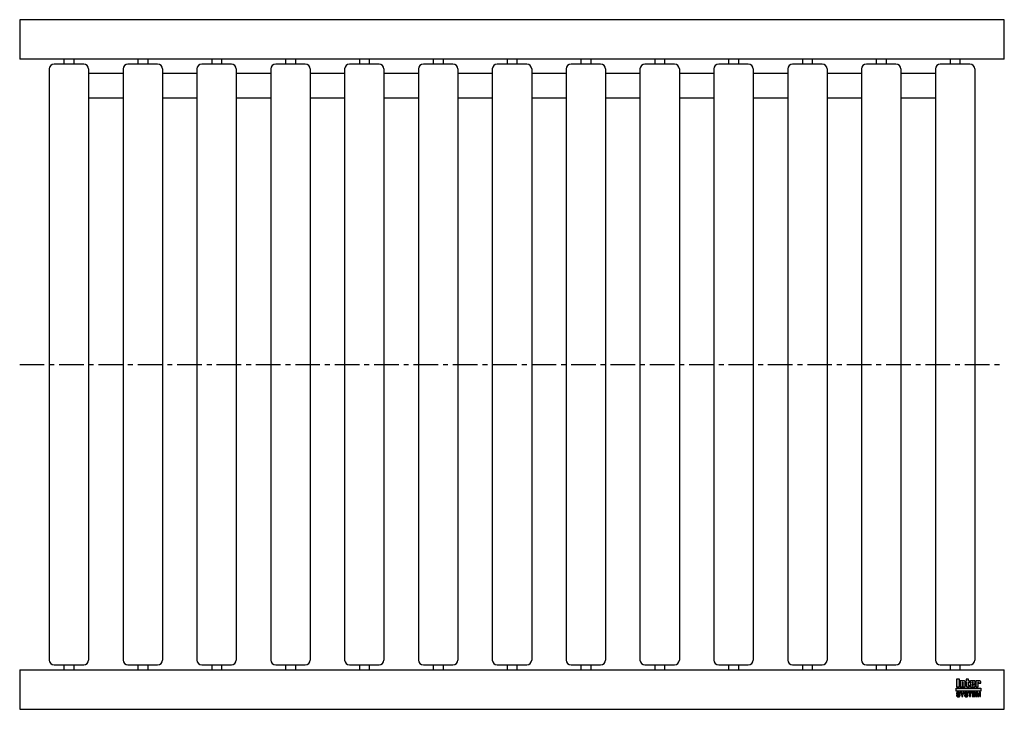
# Model space of a CAD drawing. Header units: millimetres. Extents: x 0 to 1000, y -350 to 350.
import ezdxf

# ---------------------------------------------------------------- set-up
doc = ezdxf.new("R2010")
doc.units = ezdxf.units.MM
doc.header["$LTSCALE"] = 20
doc.linetypes.add('CENTER', pattern=[2, 1.25, -0.25, 0.25, -0.25])
doc.layers.get('0').update_dxf_attribs({"linetype": 'CONTINUOUS', "lineweight": 50})
for name, color, linetype, lineweight in [('Centre Lines', 4, 'CENTER', 25), ('Frame', 1, 'CONTINUOUS', 25), ('Midi', 70, 'CONTINUOUS', 25), ('Rollers', 7, 'CONTINUOUS', 25)]:
    doc.layers.add(name, color=color, linetype=linetype, lineweight=lineweight)

# ---------------------------------------------------------------- blocks, each defined once
blk = doc.blocks.new('A$C156465B1')
at = {"layer": 'Rollers'}
for p, q in [((35, 305), (5, 305)), ((15, 310), (15, 305)), ((25, 310), (25, 305)), ((0, 300), (0, -300)), ((40, 300), (40, -300)), ((5, -305), (35, -305)), ((15, -305), (15, -310)), ((25, -305), (25, -310))]:
    blk.add_line(p, q, dxfattribs=at)
for centre, start, end in [((5, 300), 90, 180), ((35, 300), 0, 90), ((5, -300), 180, 270), ((35, -300), 270, 0)]:
    blk.add_arc(centre, 5, start, end, dxfattribs=at)

msp = doc.modelspace()

# ---------------------------------------------------------------- hatches: boundary and pattern name
at = {"layer": 'Frame'}
h = msp.add_hatch(color=254, dxfattribs=at)
h.paths.add_polyline_path([(973.3, -322.7), (973.3, -322.6), (973.4, -322.6), (973.4, -322.5), (973.4, -322.5), (973.5, -322.5), (973.6, -322.5), (973.7, -322.5), (973.7, -322.5), (973.8, -322.5), (973.8, -322.6), (973.9, -322.6), (973.9, -322.7), (973.9, -322.8), (973.9, -322.9), (973.9, -323.5), (976.1, -323.5), (976.1, -322.8), (976.1, -322.6), (976.1, -322.4), (976.1, -322.2), (976, -322), (975.9, -321.9), (975.9, -321.7), (975.8, -321.6), (975.7, -321.5), (975.6, -321.4), (975.5, -321.3), (975.4, -321.2), (975.2, -321.1), (975.1, -321.1), (974.9, -321), (974.7, -321), (974.6, -321), (974.5, -321), (974.4, -321), (974.3, -321), (974.2, -321), (974.1, -321.1), (974, -321.1), (973.9, -321.1), (973.9, -321.1), (973.8, -321.1), (973.7, -321.2), (973.6, -321.2), (973.5, -321.2), (973.5, -321.3), (973.4, -321.3), (973.3, -321.4), (973.2, -321.4), (973.2, -321), (971, -321), (971, -327.3), (973.3, -327.3), (973.3, -322.9), (973.3, -322.8)])
h.paths.add_polyline_path([(970.4, -322.5), (970.4, -322.3), (970.4, -322.1), (970.4, -321.9), (970.4, -321.8), (970.3, -321.7), (970.3, -321.5), (970.2, -321.4), (970.1, -321.3), (970, -321.3), (969.9, -321.2), (969.8, -321.1), (969.6, -321.1), (969.5, -321.1), (969.3, -321), (969.1, -321), (968.9, -321), (966.7, -321), (966.5, -321), (966.3, -321), (966.1, -321.1), (965.9, -321.1), (965.8, -321.1), (965.7, -321.2), (965.6, -321.3), (965.5, -321.3), (965.4, -321.4), (965.3, -321.5), (965.3, -321.7), (965.2, -321.8), (965.2, -321.9), (965.2, -322.1), (965.2, -322.3), (965.2, -322.5), (965.2, -325.9), (965.2, -326.1), (965.2, -326.3), (965.2, -326.4), (965.2, -326.6), (965.3, -326.7), (965.3, -326.8), (965.4, -326.9), (965.5, -327), (965.6, -327.1), (965.7, -327.1), (965.8, -327.2), (965.9, -327.2), (966.1, -327.3), (966.3, -327.3), (966.5, -327.3), (966.7, -327.3), (968.9, -327.3), (969.1, -327.3), (969.3, -327.3), (969.5, -327.3), (969.6, -327.2), (969.8, -327.2), (969.9, -327.1), (970, -327.1), (970.1, -327), (970.2, -326.9), (970.3, -326.8), (970.3, -326.7), (970.4, -326.6), (970.4, -326.4), (970.4, -326.3), (970.4, -326.1), (970.4, -325.9), (970.4, -324.8), (968.1, -324.8), (968.1, -325.6), (968.1, -325.8), (968.1, -325.8), (968.1, -325.9), (968, -326), (968, -326), (967.9, -326.1), (967.9, -326.1), (967.8, -326.1), (967.7, -326.1), (967.7, -326.1), (967.6, -326), (967.6, -326), (967.5, -325.9), (967.5, -325.8), (967.5, -325.8), (967.5, -325.6), (967.5, -324.3), (970.4, -324.3)])
h.paths.add_polyline_path([(968.1, -323.2), (967.5, -323.2), (967.5, -322.7), (967.5, -322.6), (967.5, -322.5), (967.5, -322.4), (967.5, -322.3), (967.6, -322.3), (967.6, -322.2), (967.7, -322.2), (967.8, -322.2), (967.9, -322.2), (968, -322.2), (968, -322.3), (968.1, -322.3), (968.1, -322.4), (968.1, -322.5), (968.1, -322.6), (968.1, -322.7)], flags=16)
h.paths.add_polyline_path([(963.7, -322.3), (964.6, -322.3), (964.6, -321), (963.7, -321), (963.7, -319.3), (961.4, -319.3), (961.4, -321), (960.8, -321), (960.8, -322.3), (961.4, -322.3), (961.4, -325.9), (961.4, -326.1), (961.4, -326.2), (961.4, -326.4), (961.5, -326.5), (961.5, -326.7), (961.6, -326.8), (961.6, -326.9), (961.7, -327), (961.8, -327), (961.9, -327.1), (962, -327.2), (962.2, -327.2), (962.3, -327.2), (962.5, -327.3), (962.7, -327.3), (962.9, -327.3), (964.6, -327.3), (964.6, -326.1), (964.2, -326.1), (964.1, -326.1), (964, -326.1), (963.9, -326.1), (963.8, -326), (963.8, -326), (963.7, -325.9), (963.7, -325.9), (963.7, -325.8)])
h.paths.add_polyline_path([(960.3, -322.8), (960.3, -322.6), (960.3, -322.4), (960.3, -322.2), (960.2, -322), (960.2, -321.9), (960.1, -321.7), (960, -321.6), (959.9, -321.5), (959.8, -321.4), (959.7, -321.3), (959.5, -321.2), (959.4, -321.1), (959.3, -321.1), (959.1, -321), (958.9, -321), (958.7, -321), (958.6, -321), (958.5, -321), (958.4, -321), (958.3, -321), (958.3, -321.1), (958.2, -321.1), (958.1, -321.1), (958, -321.1), (957.9, -321.1), (957.8, -321.2), (957.7, -321.2), (957.6, -321.2), (957.6, -321.3), (957.5, -321.3), (957.4, -321.4), (957.3, -321.4), (957.3, -321), (955.1, -321), (955.1, -327.3), (957.4, -327.3), (957.4, -322.9), (957.4, -322.8), (957.4, -322.7), (957.4, -322.6), (957.5, -322.6), (957.5, -322.5), (957.5, -322.5), (957.6, -322.5), (957.7, -322.5), (957.8, -322.5), (957.8, -322.5), (957.9, -322.5), (958, -322.6), (958, -322.6), (958, -322.7), (958, -322.8), (958, -322.9), (958, -327.3), (960.3, -327.3)])
h.paths.add_polyline_path([(954.4, -319.3), (951.3, -319.3), (951.3, -327.3), (954.4, -327.3)])
msp.add_hatch(color=1, dxfattribs=at).paths.add_polyline_path([(976.2, -331.6), (976.2, -328.4), (951.2, -328.4), (951.2, -331.6)])
h = msp.add_hatch(color=7, dxfattribs=at)
h.paths.add_polyline_path([(972.8, -332.7), (971.5, -332.7), (971.5, -337.1), (972.3, -337.1), (972.3, -333.4), (972.4, -333.4), (973.2, -337.1), (974.1, -337.1), (974.9, -333.4), (975, -333.4), (975, -337.1), (975.8, -337.1), (975.8, -332.7), (974.5, -332.7), (973.7, -336.2)])
h.paths.add_polyline_path([(970.8, -332.7), (967.5, -332.7), (967.5, -337.1), (970.9, -337.1), (970.9, -336.4), (968.4, -336.4), (968.4, -335.2), (970.6, -335.2), (970.6, -334.4), (968.4, -334.4), (968.4, -333.4), (970.8, -333.4)])
h.paths.add_polyline_path([(967.1, -332.7), (963.4, -332.7), (963.4, -333.4), (964.7, -333.4), (964.7, -337.1), (965.7, -337.1), (965.7, -333.4), (967.1, -333.4)])
h.paths.add_polyline_path([(962.5, -332.9), (962.3, -332.8), (962.2, -332.7), (962, -332.6), (961.8, -332.6), (961.5, -332.6), (961.3, -332.6), (961.1, -332.6), (960.9, -332.6), (960.7, -332.6), (960.6, -332.7), (960.4, -332.7), (960.3, -332.8), (960.2, -332.8), (960, -332.9), (959.9, -333), (959.9, -333.1), (959.8, -333.2), (959.7, -333.3), (959.7, -333.5), (959.6, -333.6), (959.6, -333.8), (959.6, -333.9), (959.6, -334.1), (959.6, -334.2), (959.6, -334.4), (959.7, -334.5), (959.8, -334.6), (959.8, -334.7), (959.9, -334.8), (960, -334.9), (960.1, -335), (960.2, -335), (960.3, -335.1), (960.5, -335.1), (960.6, -335.2), (960.8, -335.2), (960.9, -335.2), (961, -335.3), (961.1, -335.3), (961.2, -335.3), (961.2, -335.3), (961.3, -335.3), (961.3, -335.3), (961.4, -335.3), (961.4, -335.3), (961.5, -335.4), (961.7, -335.4), (961.8, -335.4), (962, -335.5), (962.1, -335.5), (962.2, -335.6), (962.3, -335.7), (962.3, -335.8), (962.3, -335.9), (962.3, -336.1), (962.2, -336.2), (962.1, -336.3), (962, -336.4), (961.8, -336.4), (961.7, -336.5), (961.5, -336.5), (961.3, -336.5), (961.2, -336.5), (961, -336.5), (960.8, -336.4), (960.7, -336.3), (960.6, -336.2), (960.5, -336.1), (960.4, -336), (960.4, -335.8), (959.5, -335.8), (959.5, -336), (959.6, -336.2), (959.6, -336.3), (959.7, -336.5), (959.8, -336.6), (959.9, -336.7), (960, -336.8), (960.1, -336.9), (960.2, -337), (960.4, -337.1), (960.5, -337.1), (960.7, -337.2), (960.9, -337.2), (961.1, -337.3), (961.3, -337.3), (961.5, -337.3), (961.6, -337.3), (961.6, -337.3), (961.8, -337.3), (961.9, -337.2), (962, -337.2), (962.2, -337.2), (962.3, -337.1), (962.5, -337), (962.6, -337), (962.7, -336.9), (962.9, -336.7), (963, -336.6), (963.1, -336.4), (963.1, -336.3), (963.2, -336.1), (963.2, -335.8), (963.2, -335.7), (963.2, -335.5), (963.2, -335.4), (963.1, -335.3), (963.1, -335.2), (963, -335.1), (963, -335.1), (962.9, -335), (962.8, -334.9), (962.7, -334.8), (962.6, -334.8), (962.5, -334.7), (962.4, -334.7), (962.2, -334.7), (962.1, -334.6), (961.9, -334.6), (961.8, -334.6), (961.8, -334.5), (961.7, -334.5), (961.6, -334.5), (961.6, -334.5), (961.5, -334.5), (961.4, -334.4), (961.3, -334.4), (961.3, -334.4), (961.2, -334.4), (961.1, -334.4), (961.1, -334.4), (961, -334.4), (960.9, -334.3), (960.9, -334.3), (960.8, -334.3), (960.7, -334.3), (960.6, -334.2), (960.6, -334.2), (960.5, -334.1), (960.5, -334), (960.5, -334), (960.5, -333.9), (960.4, -333.8), (960.5, -333.7), (960.5, -333.6), (960.6, -333.5), (960.7, -333.4), (960.8, -333.4), (961, -333.4), (961.1, -333.3), (961.2, -333.3), (961.4, -333.3), (961.6, -333.4), (961.7, -333.4), (961.9, -333.5), (962, -333.5), (962.1, -333.7), (962.1, -333.8), (962.2, -334), (963.1, -334), (963.1, -333.9), (963, -333.7), (963, -333.6), (963, -333.5), (962.9, -333.4), (962.9, -333.3), (962.8, -333.2), (962.7, -333), (962.6, -332.9)])
h.paths.add_polyline_path([(959.3, -332.7), (958.3, -332.7), (957.4, -334.6), (956.4, -332.7), (955.3, -332.7), (956.9, -335.5), (956.9, -337.1), (957.8, -337.1), (957.8, -335.5)])
h.paths.add_polyline_path([(954.4, -332.9), (954.2, -332.8), (954.1, -332.7), (953.9, -332.6), (953.7, -332.6), (953.5, -332.6), (953.2, -332.6), (953, -332.6), (952.8, -332.6), (952.7, -332.6), (952.5, -332.7), (952.4, -332.7), (952.2, -332.8), (952.1, -332.8), (952, -332.9), (951.9, -333), (951.8, -333.1), (951.7, -333.2), (951.6, -333.3), (951.6, -333.5), (951.6, -333.6), (951.5, -333.8), (951.5, -333.9), (951.5, -334.1), (951.5, -334.2), (951.6, -334.4), (951.6, -334.5), (951.7, -334.6), (951.7, -334.7), (951.8, -334.8), (951.9, -334.9), (952, -335), (952.2, -335), (952.3, -335.1), (952.4, -335.1), (952.5, -335.2), (952.7, -335.2), (952.8, -335.2), (953, -335.3), (953, -335.3), (953.1, -335.3), (953.1, -335.3), (953.2, -335.3), (953.3, -335.3), (953.3, -335.3), (953.4, -335.3), (953.4, -335.4), (953.6, -335.4), (953.7, -335.4), (953.9, -335.5), (954, -335.5), (954.1, -335.6), (954.2, -335.7), (954.2, -335.8), (954.2, -335.9), (954.2, -336.1), (954.1, -336.2), (954, -336.3), (953.9, -336.4), (953.8, -336.4), (953.6, -336.5), (953.4, -336.5), (953.2, -336.5), (953.1, -336.5), (952.9, -336.5), (952.8, -336.4), (952.6, -336.3), (952.5, -336.2), (952.4, -336.1), (952.4, -336), (952.4, -335.8), (951.5, -335.8), (951.5, -336), (951.5, -336.2), (951.5, -336.3), (951.6, -336.5), (951.7, -336.6), (951.8, -336.7), (951.9, -336.8), (952, -336.9), (952.1, -337), (952.3, -337.1), (952.5, -337.1), (952.6, -337.2), (952.8, -337.2), (953, -337.3), (953.2, -337.3), (953.4, -337.3), (953.5, -337.3), (953.6, -337.3), (953.7, -337.3), (953.8, -337.2), (954, -337.2), (954.1, -337.2), (954.3, -337.1), (954.4, -337), (954.5, -337), (954.7, -336.9), (954.8, -336.7), (954.9, -336.6), (955, -336.4), (955.1, -336.3), (955.1, -336.1), (955.1, -335.8), (955.1, -335.7), (955.1, -335.5), (955.1, -335.4), (955.1, -335.3), (955, -335.2), (955, -335.1), (954.9, -335.1), (954.8, -335), (954.7, -334.9), (954.6, -334.8), (954.5, -334.8), (954.4, -334.7), (954.3, -334.7), (954.1, -334.7), (954, -334.6), (953.8, -334.6), (953.8, -334.6), (953.7, -334.5), (953.6, -334.5), (953.6, -334.5), (953.5, -334.5), (953.4, -334.5), (953.3, -334.4), (953.3, -334.4), (953.2, -334.4), (953.1, -334.4), (953.1, -334.4), (953, -334.4), (952.9, -334.4), (952.9, -334.3), (952.8, -334.3), (952.7, -334.3), (952.6, -334.3), (952.6, -334.2), (952.5, -334.2), (952.5, -334.1), (952.4, -334), (952.4, -334), (952.4, -333.9), (952.4, -333.8), (952.4, -333.7), (952.5, -333.6), (952.6, -333.5), (952.7, -333.4), (952.8, -333.4), (952.9, -333.4), (953, -333.3), (953.2, -333.3), (953.3, -333.3), (953.5, -333.4), (953.7, -333.4), (953.8, -333.5), (953.9, -333.5), (954, -333.7), (954.1, -333.8), (954.1, -334), (955, -334), (955, -333.9), (955, -333.7), (955, -333.6), (954.9, -333.5), (954.9, -333.4), (954.8, -333.3), (954.7, -333.2), (954.6, -333), (954.5, -332.9)])

# ---------------------------------------------------------------- linework, layer by layer
at = {"layer": 'Centre Lines'}
msp.add_line((0, 0), (1000, 0), dxfattribs=at)
at = {"layer": 'Frame', "color": 7, "linetype": 'Continuous'}
for p, q in [((951.3, -319.3), (951.3, -327.3)), ((954.4, -319.3), (951.3, -319.3)), ((954.4, -327.3), (954.4, -319.3)), ((963.7, -319.3), (961.4, -319.3)), ((961.4, -319.3), (961.4, -321)), ((963.7, -321), (963.7, -319.3)), ((951.3, -327.3), (954.4, -327.3)), ((955.1, -321), (955.1, -327.3)), ((957.3, -321), (955.1, -321)), ((955.1, -327.3), (957.4, -327.3)), ((957.3, -321.4), (957.3, -321)), ((957.4, -321.4), (957.3, -321.4)), ((957.5, -321.3), (957.4, -321.4)), ((957.4, -322.7), (957.4, -322.6)), ((957.4, -322.6), (957.5, -322.6)), ((957.4, -322.8), (957.4, -322.7)), ((957.4, -322.9), (957.4, -322.8)), ((957.4, -327.3), (957.4, -322.9)), ((957.6, -321.3), (957.5, -321.3)), ((957.5, -322.6), (957.5, -322.5)), ((957.5, -322.5), (957.5, -322.5)), ((957.5, -322.5), (957.6, -322.5)), ((957.7, -321.2), (957.6, -321.2)), ((957.6, -321.2), (957.6, -321.3)), ((957.6, -322.5), (957.7, -322.5)), ((957.8, -321.2), (957.7, -321.2)), ((957.7, -322.5), (957.8, -322.5)), ((957.9, -321.1), (957.8, -321.2)), ((957.8, -322.5), (957.8, -322.5)), ((957.8, -322.5), (957.9, -322.5)), ((958, -321.1), (957.9, -321.1)), ((957.9, -322.5), (958, -322.6)), ((958.1, -321.1), (958, -321.1)), ((958, -322.6), (958, -322.7)), ((958, -322.6), (958, -322.6)), ((958, -322.7), (958, -322.8)), ((958, -322.8), (958, -322.9)), ((958, -322.9), (958, -327.3)), ((958, -327.3), (960.3, -327.3)), ((958.2, -321.1), (958.1, -321.1)), ((958.3, -321.1), (958.2, -321.1)), ((958.4, -321), (958.3, -321)), ((958.3, -321), (958.3, -321.1)), ((958.5, -321), (958.4, -321)), ((958.6, -321), (958.5, -321)), ((958.7, -321), (958.6, -321)), ((958.9, -321), (958.7, -321)), ((959.1, -321), (958.9, -321)), ((959.3, -321.1), (959.1, -321)), ((959.4, -321.1), (959.3, -321.1)), ((959.5, -321.2), (959.4, -321.1)), ((959.7, -321.3), (959.5, -321.2)), ((959.8, -321.4), (959.7, -321.3)), ((959.9, -321.5), (959.8, -321.4)), ((960, -321.6), (959.9, -321.5)), ((960.1, -321.7), (960, -321.6)), ((960.2, -321.9), (960.1, -321.7)), ((960.2, -322), (960.2, -321.9)), ((960.3, -322.2), (960.2, -322)), ((960.3, -322.4), (960.3, -322.2)), ((960.3, -322.6), (960.3, -322.4)), ((960.3, -322.8), (960.3, -322.6)), ((960.3, -327.3), (960.3, -322.8)), ((961.4, -321), (960.8, -321)), ((960.8, -321), (960.8, -322.3)), ((960.8, -322.3), (961.4, -322.3)), ((961.4, -322.3), (961.4, -325.9)), ((961.4, -325.9), (961.4, -326.1)), ((961.4, -326.1), (961.4, -326.2)), ((961.4, -326.2), (961.4, -326.4)), ((961.4, -326.4), (961.5, -326.5)), ((961.5, -326.5), (961.5, -326.7)), ((961.5, -326.7), (961.6, -326.8)), ((961.6, -326.8), (961.6, -326.9)), ((961.6, -326.9), (961.7, -327)), ((961.7, -327), (961.8, -327)), ((961.8, -327), (961.9, -327.1)), ((961.9, -327.1), (962, -327.2)), ((962, -327.2), (962.2, -327.2)), ((962.2, -327.2), (962.3, -327.2)), ((962.3, -327.2), (962.5, -327.3)), ((962.5, -327.3), (962.7, -327.3)), ((962.7, -327.3), (962.9, -327.3)), ((962.9, -327.3), (964.6, -327.3)), ((964.6, -321), (963.7, -321)), ((963.7, -325.8), (963.7, -322.3)), ((963.7, -322.3), (964.6, -322.3)), ((963.7, -325.9), (963.7, -325.8)), ((963.8, -326), (963.7, -325.9)), ((963.7, -325.9), (963.7, -325.9)), ((963.9, -326.1), (963.8, -326)), ((963.8, -326), (963.8, -326)), ((964, -326.1), (963.9, -326.1)), ((964.1, -326.1), (964, -326.1)), ((964.2, -326.1), (964.1, -326.1)), ((964.6, -326.1), (964.2, -326.1)), ((964.6, -322.3), (964.6, -321)), ((964.6, -327.3), (964.6, -326.1)), ((965.3, -321.7), (965.2, -321.8)), ((965.2, -321.8), (965.2, -321.9)), ((965.2, -321.9), (965.2, -322.1)), ((965.2, -322.1), (965.2, -322.3)), ((965.2, -322.3), (965.2, -322.5)), ((965.2, -322.5), (965.2, -325.9)), ((965.2, -325.9), (965.2, -326.1)), ((965.2, -326.1), (965.2, -326.3)), ((965.2, -326.3), (965.2, -326.4)), ((965.2, -326.4), (965.2, -326.6)), ((965.2, -326.6), (965.3, -326.7)), ((965.4, -321.4), (965.3, -321.5)), ((965.3, -321.5), (965.3, -321.7)), ((965.3, -326.7), (965.3, -326.8)), ((965.3, -326.8), (965.4, -326.9)), ((965.5, -321.3), (965.4, -321.4)), ((965.4, -326.9), (965.5, -327)), ((965.6, -321.3), (965.5, -321.3)), ((965.5, -327), (965.6, -327.1)), ((965.7, -321.2), (965.6, -321.3)), ((965.6, -327.1), (965.7, -327.1)), ((965.8, -321.1), (965.7, -321.2)), ((965.7, -327.1), (965.8, -327.2)), ((965.9, -321.1), (965.8, -321.1)), ((965.8, -327.2), (965.9, -327.2)), ((966.1, -321.1), (965.9, -321.1)), ((965.9, -327.2), (966.1, -327.3)), ((966.3, -321), (966.1, -321.1)), ((966.1, -327.3), (966.3, -327.3)), ((966.5, -321), (966.3, -321)), ((966.3, -327.3), (966.5, -327.3)), ((966.7, -321), (966.5, -321)), ((966.5, -327.3), (966.7, -327.3)), ((968.9, -321), (966.7, -321)), ((966.7, -327.3), (968.9, -327.3)), ((967.5, -322.4), (967.5, -322.3)), ((967.5, -322.3), (967.6, -322.3)), ((967.5, -322.5), (967.5, -322.4)), ((967.5, -322.6), (967.5, -322.5)), ((967.5, -322.7), (967.5, -322.6)), ((967.5, -323.2), (967.5, -322.7)), ((968.1, -323.2), (967.5, -323.2)), ((967.5, -325.6), (967.5, -324.3)), ((967.5, -324.3), (970.4, -324.3)), ((967.5, -325.8), (967.5, -325.6)), ((967.5, -325.9), (967.5, -325.8)), ((967.5, -325.8), (967.5, -325.8)), ((967.6, -326), (967.5, -325.9)), ((967.6, -322.3), (967.6, -322.2)), ((967.6, -322.2), (967.7, -322.2)), ((967.7, -326.1), (967.6, -326)), ((967.6, -326), (967.6, -326)), ((967.7, -322.2), (967.8, -322.2)), ((967.8, -326.1), (967.7, -326.1)), ((967.7, -326.1), (967.7, -326.1)), ((967.8, -322.2), (967.9, -322.2)), ((967.9, -326.1), (967.8, -326.1)), ((967.9, -322.2), (968, -322.2)), ((968, -326), (967.9, -326.1)), ((967.9, -326.1), (967.9, -326.1)), ((968, -322.2), (968, -322.3)), ((968, -322.3), (968.1, -322.3)), ((968.1, -325.9), (968, -326)), ((968, -326), (968, -326)), ((968.1, -322.3), (968.1, -322.4)), ((968.1, -322.4), (968.1, -322.5)), ((968.1, -322.5), (968.1, -322.6)), ((968.1, -322.6), (968.1, -322.7)), ((968.1, -322.7), (968.1, -323.2)), ((968.1, -324.8), (968.1, -325.6)), ((970.4, -324.8), (968.1, -324.8)), ((968.1, -325.6), (968.1, -325.8)), ((968.1, -325.8), (968.1, -325.8)), ((968.1, -325.8), (968.1, -325.9)), ((969.1, -321), (968.9, -321)), ((968.9, -327.3), (969.1, -327.3)), ((969.3, -321), (969.1, -321)), ((969.1, -327.3), (969.3, -327.3)), ((969.5, -321.1), (969.3, -321)), ((969.3, -327.3), (969.5, -327.3)), ((969.6, -321.1), (969.5, -321.1)), ((969.5, -327.3), (969.6, -327.2)), ((969.8, -321.1), (969.6, -321.1)), ((969.6, -327.2), (969.8, -327.2)), ((969.9, -321.2), (969.8, -321.1)), ((969.8, -327.2), (969.9, -327.1)), ((970, -321.3), (969.9, -321.2)), ((969.9, -327.1), (970, -327.1)), ((970.1, -321.3), (970, -321.3)), ((970, -327.1), (970.1, -327)), ((970.2, -321.4), (970.1, -321.3)), ((970.1, -327), (970.2, -326.9)), ((970.3, -321.5), (970.2, -321.4)), ((970.2, -326.9), (970.3, -326.8)), ((970.3, -321.7), (970.3, -321.5)), ((970.4, -321.8), (970.3, -321.7)), ((970.3, -326.7), (970.4, -326.6)), ((970.3, -326.8), (970.3, -326.7)), ((970.4, -321.9), (970.4, -321.8)), ((970.4, -322.1), (970.4, -321.9)), ((970.4, -322.3), (970.4, -322.1)), ((970.4, -322.5), (970.4, -322.3)), ((970.4, -324.3), (970.4, -322.5)), ((970.4, -325.9), (970.4, -324.8)), ((970.4, -326.1), (970.4, -325.9)), ((970.4, -326.3), (970.4, -326.1)), ((970.4, -326.4), (970.4, -326.3)), ((970.4, -326.6), (970.4, -326.4)), ((971, -321), (971, -327.3)), ((973.2, -321), (971, -321)), ((971, -327.3), (973.3, -327.3)), ((973.2, -321.4), (973.2, -321)), ((973.3, -321.4), (973.2, -321.4)), ((973.4, -321.3), (973.3, -321.4)), ((973.3, -322.7), (973.3, -322.6)), ((973.3, -322.6), (973.4, -322.6)), ((973.3, -322.8), (973.3, -322.7)), ((973.3, -322.9), (973.3, -322.8)), ((973.3, -327.3), (973.3, -322.9)), ((973.5, -321.3), (973.4, -321.3)), ((973.4, -322.6), (973.4, -322.5)), ((973.4, -322.5), (973.4, -322.5)), ((973.4, -322.5), (973.5, -322.5)), ((973.6, -321.2), (973.5, -321.2)), ((973.5, -321.2), (973.5, -321.3)), ((973.5, -322.5), (973.6, -322.5)), ((973.7, -321.2), (973.6, -321.2)), ((973.6, -322.5), (973.7, -322.5)), ((973.8, -321.1), (973.7, -321.2)), ((973.7, -322.5), (973.7, -322.5)), ((973.7, -322.5), (973.8, -322.5)), ((973.9, -321.1), (973.8, -321.1)), ((973.8, -322.5), (973.8, -322.6)), ((973.8, -322.6), (973.9, -322.6)), ((974, -321.1), (973.9, -321.1)), ((973.9, -321.1), (973.9, -321.1)), ((973.9, -322.6), (973.9, -322.7)), ((973.9, -322.7), (973.9, -322.8)), ((973.9, -322.8), (973.9, -322.9)), ((973.9, -322.9), (973.9, -323.5)), ((973.9, -323.5), (976.1, -323.5)), ((974.1, -321.1), (974, -321.1)), ((974.2, -321), (974.1, -321.1)), ((974.3, -321), (974.2, -321)), ((974.4, -321), (974.3, -321)), ((974.5, -321), (974.4, -321)), ((974.6, -321), (974.5, -321)), ((974.7, -321), (974.6, -321)), ((974.9, -321), (974.7, -321)), ((975.1, -321.1), (974.9, -321)), ((975.2, -321.1), (975.1, -321.1)), ((975.4, -321.2), (975.2, -321.1)), ((975.5, -321.3), (975.4, -321.2)), ((975.6, -321.4), (975.5, -321.3)), ((975.7, -321.5), (975.6, -321.4)), ((975.8, -321.6), (975.7, -321.5)), ((975.9, -321.7), (975.8, -321.6)), ((975.9, -321.9), (975.9, -321.7)), ((976, -322), (975.9, -321.9)), ((976.1, -322.2), (976, -322)), ((976.1, -322.4), (976.1, -322.2)), ((976.1, -322.6), (976.1, -322.4)), ((976.1, -322.8), (976.1, -322.6)), ((976.1, -323.5), (976.1, -322.8)), ((951.6, -333.6), (951.5, -333.8)), ((951.5, -333.8), (951.5, -333.9)), ((951.5, -333.9), (951.5, -334.1)), ((951.5, -334.1), (951.5, -334.2)), ((951.5, -334.2), (951.6, -334.4)), ((951.5, -335.8), (951.5, -336)), ((952.4, -335.8), (951.5, -335.8)), ((951.5, -336), (951.5, -336.2)), ((951.5, -336.2), (951.5, -336.3)), ((951.5, -336.3), (951.6, -336.5)), ((951.7, -333.2), (951.6, -333.3)), ((951.6, -333.3), (951.6, -333.5)), ((951.6, -333.5), (951.6, -333.6)), ((951.6, -334.4), (951.6, -334.5)), ((951.6, -334.5), (951.7, -334.6)), ((951.6, -336.5), (951.7, -336.6)), ((951.8, -333.1), (951.7, -333.2)), ((951.7, -334.6), (951.7, -334.7)), ((951.7, -334.7), (951.8, -334.8)), ((951.7, -336.6), (951.8, -336.7)), ((951.9, -333), (951.8, -333.1)), ((951.8, -334.8), (951.9, -334.9)), ((951.8, -336.7), (951.9, -336.8)), ((952, -332.9), (951.9, -333)), ((951.9, -334.9), (952, -335)), ((951.9, -336.8), (952, -336.9)), ((952.1, -332.8), (952, -332.9)), ((952, -335), (952.2, -335)), ((952, -336.9), (952.1, -337)), ((952.2, -332.8), (952.1, -332.8)), ((952.1, -337), (952.3, -337.1)), ((952.4, -332.7), (952.2, -332.8)), ((952.2, -335), (952.3, -335.1)), ((952.3, -335.1), (952.4, -335.1)), ((952.3, -337.1), (952.5, -337.1)), ((952.5, -332.7), (952.4, -332.7)), ((952.4, -333.7), (952.5, -333.6)), ((952.4, -333.8), (952.4, -333.7)), ((952.4, -333.9), (952.4, -333.8)), ((952.4, -334), (952.4, -333.9)), ((952.5, -334.1), (952.4, -334)), ((952.4, -334), (952.4, -334)), ((952.4, -335.1), (952.5, -335.2)), ((952.4, -336), (952.4, -335.8)), ((952.4, -336.1), (952.4, -336)), ((952.5, -336.2), (952.4, -336.1)), ((952.7, -332.6), (952.5, -332.7)), ((952.5, -333.6), (952.6, -333.5)), ((952.5, -334.2), (952.5, -334.1)), ((952.6, -334.2), (952.5, -334.2)), ((952.5, -335.2), (952.7, -335.2)), ((952.6, -336.3), (952.5, -336.2)), ((952.5, -337.1), (952.6, -337.2)), ((952.6, -333.5), (952.7, -333.4)), ((952.6, -334.3), (952.6, -334.2)), ((952.7, -334.3), (952.6, -334.3)), ((952.8, -336.4), (952.6, -336.3)), ((952.6, -337.2), (952.8, -337.2)), ((952.8, -332.6), (952.7, -332.6)), ((952.7, -333.4), (952.8, -333.4)), ((952.8, -334.3), (952.7, -334.3)), ((952.7, -335.2), (952.8, -335.2)), ((953, -332.6), (952.8, -332.6)), ((952.8, -333.4), (952.9, -333.4)), ((952.9, -334.3), (952.8, -334.3)), ((952.8, -335.2), (953, -335.3)), ((952.9, -336.5), (952.8, -336.4)), ((952.8, -337.2), (953, -337.3)), ((952.9, -333.4), (953, -333.3)), ((952.9, -334.4), (952.9, -334.3)), ((953, -334.4), (952.9, -334.4)), ((953.1, -336.5), (952.9, -336.5)), ((953.2, -332.6), (953, -332.6)), ((953, -333.3), (953.2, -333.3)), ((953.1, -334.4), (953, -334.4)), ((953, -335.3), (953, -335.3)), ((953, -335.3), (953.1, -335.3)), ((953, -337.3), (953.2, -337.3)), ((953.2, -334.4), (953.1, -334.4)), ((953.1, -334.4), (953.1, -334.4)), ((953.1, -335.3), (953.1, -335.3)), ((953.1, -335.3), (953.2, -335.3)), ((953.2, -336.5), (953.1, -336.5)), ((953.5, -332.6), (953.2, -332.6)), ((953.2, -333.3), (953.3, -333.3)), ((953.3, -334.4), (953.2, -334.4)), ((953.2, -335.3), (953.3, -335.3)), ((953.4, -336.5), (953.2, -336.5)), ((953.2, -337.3), (953.4, -337.3)), ((953.3, -333.3), (953.5, -333.4)), ((953.4, -334.5), (953.3, -334.4)), ((953.3, -334.4), (953.3, -334.4)), ((953.3, -335.3), (953.3, -335.3)), ((953.3, -335.3), (953.4, -335.3)), ((953.5, -334.5), (953.4, -334.5)), ((953.4, -335.3), (953.4, -335.4)), ((953.4, -335.4), (953.6, -335.4)), ((953.6, -336.5), (953.4, -336.5)), ((953.4, -337.3), (953.5, -337.3)), ((953.7, -332.6), (953.5, -332.6)), ((953.5, -333.4), (953.7, -333.4)), ((953.6, -334.5), (953.5, -334.5)), ((953.5, -337.3), (953.6, -337.3)), ((953.7, -334.5), (953.6, -334.5)), ((953.6, -334.5), (953.6, -334.5)), ((953.6, -335.4), (953.7, -335.4)), ((953.8, -336.4), (953.6, -336.5)), ((953.6, -337.3), (953.7, -337.3)), ((953.9, -332.6), (953.7, -332.6)), ((953.7, -333.4), (953.8, -333.5)), ((953.8, -334.6), (953.7, -334.5)), ((953.7, -335.4), (953.9, -335.5)), ((953.7, -337.3), (953.8, -337.2)), ((953.8, -333.5), (953.9, -333.5)), ((954, -334.6), (953.8, -334.6)), ((953.8, -334.6), (953.8, -334.6)), ((953.9, -336.4), (953.8, -336.4)), ((953.8, -337.2), (954, -337.2)), ((954.1, -332.7), (953.9, -332.6)), ((953.9, -333.5), (954, -333.7)), ((953.9, -335.5), (954, -335.5)), ((954, -336.3), (953.9, -336.4)), ((954, -333.7), (954.1, -333.8)), ((954.1, -334.7), (954, -334.6)), ((954, -335.5), (954.1, -335.6)), ((954.1, -336.2), (954, -336.3)), ((954, -337.2), (954.1, -337.2)), ((954.2, -332.8), (954.1, -332.7)), ((954.1, -333.8), (954.1, -334)), ((954.1, -334), (955, -334)), ((954.3, -334.7), (954.1, -334.7)), ((954.1, -335.6), (954.2, -335.7)), ((954.2, -336.1), (954.1, -336.2)), ((954.1, -337.2), (954.3, -337.1)), ((954.4, -332.9), (954.2, -332.8)), ((954.2, -335.7), (954.2, -335.8)), ((954.2, -335.8), (954.2, -335.9)), ((954.2, -335.9), (954.2, -336.1)), ((954.4, -334.7), (954.3, -334.7)), ((954.3, -337.1), (954.4, -337)), ((954.5, -332.9), (954.4, -332.9)), ((954.5, -334.8), (954.4, -334.7)), ((954.4, -337), (954.5, -337)), ((954.6, -333), (954.5, -332.9)), ((954.6, -334.8), (954.5, -334.8)), ((954.5, -337), (954.7, -336.9)), ((954.7, -333.2), (954.6, -333)), ((954.7, -334.9), (954.6, -334.8)), ((954.8, -333.3), (954.7, -333.2)), ((954.8, -335), (954.7, -334.9)), ((954.7, -336.9), (954.8, -336.7)), ((954.9, -333.4), (954.8, -333.3)), ((954.9, -335.1), (954.8, -335)), ((954.8, -336.7), (954.9, -336.6)), ((954.9, -333.5), (954.9, -333.4)), ((955, -333.6), (954.9, -333.5)), ((955, -335.1), (954.9, -335.1)), ((954.9, -336.6), (955, -336.4)), ((955, -333.7), (955, -333.6)), ((955, -333.9), (955, -333.7)), ((955, -334), (955, -333.9)), ((955, -335.2), (955, -335.1)), ((955.1, -335.3), (955, -335.2)), ((955, -336.4), (955.1, -336.3)), ((955.1, -335.4), (955.1, -335.3)), ((955.1, -335.5), (955.1, -335.4)), ((955.1, -335.7), (955.1, -335.5)), ((955.1, -335.8), (955.1, -335.7)), ((955.1, -336.1), (955.1, -335.8)), ((955.1, -336.3), (955.1, -336.1)), ((955.3, -332.7), (956.9, -335.5)), ((956.4, -332.7), (955.3, -332.7)), ((957.4, -334.6), (956.4, -332.7)), ((956.9, -335.5), (956.9, -337.1)), ((956.9, -337.1), (957.8, -337.1)), ((958.3, -332.7), (957.4, -334.6)), ((957.8, -335.5), (959.3, -332.7)), ((957.8, -337.1), (957.8, -335.5)), ((959.3, -332.7), (958.3, -332.7)), ((959.5, -335.8), (959.5, -336)), ((960.4, -335.8), (959.5, -335.8)), ((959.5, -336), (959.6, -336.2)), ((959.7, -333.5), (959.6, -333.6)), ((959.6, -333.6), (959.6, -333.8)), ((959.6, -333.8), (959.6, -333.9)), ((959.6, -333.9), (959.6, -334.1)), ((959.6, -334.1), (959.6, -334.2)), ((959.6, -334.2), (959.6, -334.4)), ((959.6, -334.4), (959.7, -334.5)), ((959.6, -336.2), (959.6, -336.3)), ((959.6, -336.3), (959.7, -336.5)), ((959.8, -333.2), (959.7, -333.3)), ((959.7, -333.3), (959.7, -333.5)), ((959.7, -334.5), (959.8, -334.6)), ((959.7, -336.5), (959.8, -336.6)), ((959.9, -333.1), (959.8, -333.2)), ((959.8, -334.6), (959.8, -334.7)), ((959.8, -334.7), (959.9, -334.8)), ((959.8, -336.6), (959.9, -336.7)), ((960, -332.9), (959.9, -333)), ((959.9, -333), (959.9, -333.1)), ((959.9, -334.8), (960, -334.9)), ((959.9, -336.7), (960, -336.8)), ((960.2, -332.8), (960, -332.9)), ((960, -334.9), (960.1, -335)), ((960, -336.8), (960.1, -336.9)), ((960.1, -335), (960.2, -335)), ((960.1, -336.9), (960.2, -337)), ((960.3, -332.8), (960.2, -332.8)), ((960.2, -335), (960.3, -335.1)), ((960.2, -337), (960.4, -337.1)), ((960.4, -332.7), (960.3, -332.8)), ((960.3, -335.1), (960.5, -335.1)), ((960.6, -332.7), (960.4, -332.7)), ((960.4, -333.8), (960.5, -333.7)), ((960.5, -333.9), (960.4, -333.8)), ((960.4, -336), (960.4, -335.8)), ((960.5, -336.1), (960.4, -336)), ((960.4, -337.1), (960.5, -337.1)), ((960.5, -333.6), (960.6, -333.5)), ((960.5, -333.7), (960.5, -333.6)), ((960.5, -334), (960.5, -333.9)), ((960.5, -334.1), (960.5, -334)), ((960.5, -334), (960.5, -334)), ((960.6, -334.2), (960.5, -334.1)), ((960.5, -335.1), (960.6, -335.2)), ((960.6, -336.2), (960.5, -336.1)), ((960.5, -337.1), (960.7, -337.2)), ((960.7, -332.6), (960.6, -332.7)), ((960.6, -333.5), (960.7, -333.4)), ((960.7, -334.3), (960.6, -334.2)), ((960.6, -334.2), (960.6, -334.2)), ((960.6, -335.2), (960.8, -335.2)), ((960.7, -336.3), (960.6, -336.2)), ((960.9, -332.6), (960.7, -332.6)), ((960.7, -333.4), (960.8, -333.4)), ((960.8, -334.3), (960.7, -334.3)), ((960.8, -336.4), (960.7, -336.3)), ((960.7, -337.2), (960.9, -337.2)), ((960.8, -333.4), (961, -333.4)), ((960.9, -334.3), (960.8, -334.3)), ((960.8, -335.2), (960.9, -335.2)), ((961, -336.5), (960.8, -336.4)), ((961.1, -332.6), (960.9, -332.6)), ((961, -334.4), (960.9, -334.3)), ((960.9, -334.3), (960.9, -334.3)), ((960.9, -335.2), (961, -335.3)), ((960.9, -337.2), (961.1, -337.3)), ((961, -333.4), (961.1, -333.3)), ((961.1, -334.4), (961, -334.4)), ((961, -335.3), (961.1, -335.3)), ((961.2, -336.5), (961, -336.5)), ((961.3, -332.6), (961.1, -332.6)), ((961.1, -333.3), (961.2, -333.3)), ((961.2, -334.4), (961.1, -334.4)), ((961.1, -334.4), (961.1, -334.4)), ((961.1, -335.3), (961.2, -335.3)), ((961.1, -337.3), (961.3, -337.3)), ((961.2, -333.3), (961.4, -333.3)), ((961.3, -334.4), (961.2, -334.4)), ((961.2, -335.3), (961.2, -335.3)), ((961.2, -335.3), (961.3, -335.3)), ((961.3, -336.5), (961.2, -336.5)), ((961.5, -332.6), (961.3, -332.6)), ((961.3, -334.4), (961.3, -334.4)), ((961.4, -334.4), (961.3, -334.4)), ((961.3, -335.3), (961.3, -335.3)), ((961.3, -335.3), (961.4, -335.3)), ((961.5, -336.5), (961.3, -336.5)), ((961.3, -337.3), (961.5, -337.3)), ((961.4, -333.3), (961.6, -333.4)), ((961.5, -334.5), (961.4, -334.4)), ((961.4, -335.3), (961.4, -335.3)), ((961.4, -335.3), (961.5, -335.4)), ((961.8, -332.6), (961.5, -332.6)), ((961.6, -334.5), (961.5, -334.5)), ((961.5, -335.4), (961.7, -335.4)), ((961.7, -336.5), (961.5, -336.5)), ((961.5, -337.3), (961.6, -337.3)), ((961.6, -333.4), (961.7, -333.4)), ((961.7, -334.5), (961.6, -334.5)), ((961.6, -334.5), (961.6, -334.5)), ((961.6, -337.3), (961.8, -337.3)), ((961.6, -337.3), (961.6, -337.3)), ((961.7, -333.4), (961.9, -333.5)), ((961.8, -334.5), (961.7, -334.5)), ((961.7, -335.4), (961.8, -335.4)), ((961.8, -336.4), (961.7, -336.5)), ((962, -332.6), (961.8, -332.6)), ((961.8, -334.6), (961.8, -334.5)), ((961.9, -334.6), (961.8, -334.6)), ((961.8, -335.4), (962, -335.5)), ((962, -336.4), (961.8, -336.4)), ((961.8, -337.3), (961.9, -337.2)), ((961.9, -333.5), (962, -333.5)), ((962.1, -334.6), (961.9, -334.6)), ((961.9, -337.2), (962, -337.2)), ((962.2, -332.7), (962, -332.6)), ((962, -333.5), (962.1, -333.7)), ((962, -335.5), (962.1, -335.5)), ((962.1, -336.3), (962, -336.4)), ((962, -337.2), (962.2, -337.2)), ((962.1, -333.7), (962.1, -333.8)), ((962.1, -333.8), (962.2, -334)), ((962.2, -334.7), (962.1, -334.6)), ((962.1, -335.5), (962.2, -335.6)), ((962.2, -336.2), (962.1, -336.3)), ((962.3, -332.8), (962.2, -332.7)), ((962.2, -334), (963.1, -334)), ((962.4, -334.7), (962.2, -334.7)), ((962.2, -335.6), (962.3, -335.7)), ((962.3, -336.1), (962.2, -336.2)), ((962.2, -337.2), (962.3, -337.1)), ((962.5, -332.9), (962.3, -332.8)), ((962.3, -335.7), (962.3, -335.8)), ((962.3, -335.8), (962.3, -335.9)), ((962.3, -335.9), (962.3, -336.1)), ((962.3, -337.1), (962.5, -337)), ((962.5, -334.7), (962.4, -334.7)), ((962.6, -332.9), (962.5, -332.9)), ((962.6, -334.8), (962.5, -334.7)), ((962.5, -337), (962.6, -337)), ((962.7, -333), (962.6, -332.9)), ((962.7, -334.8), (962.6, -334.8)), ((962.6, -337), (962.7, -336.9)), ((962.8, -333.2), (962.7, -333)), ((962.8, -334.9), (962.7, -334.8)), ((962.7, -336.9), (962.9, -336.7)), ((962.9, -333.3), (962.8, -333.2)), ((962.9, -335), (962.8, -334.9)), ((962.9, -333.4), (962.9, -333.3)), ((963, -333.5), (962.9, -333.4)), ((963, -335.1), (962.9, -335)), ((962.9, -336.7), (963, -336.6)), ((963, -333.6), (963, -333.5)), ((963, -333.7), (963, -333.6)), ((963.1, -333.9), (963, -333.7)), ((963.1, -335.2), (963, -335.1)), ((963, -335.1), (963, -335.1)), ((963, -336.6), (963.1, -336.4)), ((963.1, -334), (963.1, -333.9)), ((963.1, -335.3), (963.1, -335.2)), ((963.2, -335.4), (963.1, -335.3)), ((963.1, -336.3), (963.2, -336.1)), ((963.1, -336.4), (963.1, -336.3)), ((963.2, -335.5), (963.2, -335.4)), ((963.2, -335.7), (963.2, -335.5)), ((963.2, -335.8), (963.2, -335.7)), ((963.2, -336.1), (963.2, -335.8)), ((967.1, -332.7), (963.4, -332.7)), ((963.4, -332.7), (963.4, -333.4)), ((963.4, -333.4), (964.7, -333.4)), ((964.7, -333.4), (964.7, -337.1)), ((964.7, -337.1), (965.7, -337.1)), ((965.7, -333.4), (967.1, -333.4)), ((965.7, -337.1), (965.7, -333.4)), ((967.1, -333.4), (967.1, -332.7)), ((967.5, -332.7), (967.5, -337.1)), ((970.8, -332.7), (967.5, -332.7)), ((967.5, -337.1), (970.9, -337.1)), ((968.4, -334.4), (968.4, -333.4)), ((968.4, -333.4), (970.8, -333.4)), ((970.6, -334.4), (968.4, -334.4)), ((968.4, -336.4), (968.4, -335.2)), ((968.4, -335.2), (970.6, -335.2)), ((970.9, -336.4), (968.4, -336.4)), ((970.6, -335.2), (970.6, -334.4)), ((970.8, -333.4), (970.8, -332.7)), ((970.9, -337.1), (970.9, -336.4)), ((971.5, -332.7), (971.5, -337.1)), ((972.8, -332.7), (971.5, -332.7)), ((971.5, -337.1), (972.3, -337.1)), ((972.3, -337.1), (972.3, -333.4)), ((972.3, -333.4), (972.4, -333.4)), ((972.4, -333.4), (973.2, -337.1)), ((973.7, -336.2), (972.8, -332.7)), ((973.2, -337.1), (974.1, -337.1)), ((974.5, -332.7), (973.7, -336.2)), ((973.7, -336.2), (973.7, -336.2)), ((974.1, -337.1), (974.9, -333.4)), ((975.8, -332.7), (974.5, -332.7)), ((974.9, -333.4), (975, -333.4)), ((975, -333.4), (975, -337.1)), ((975, -337.1), (975.8, -337.1)), ((975.8, -337.1), (975.8, -332.7))]:
    msp.add_line(p, q, dxfattribs=at)
at = {"layer": 'Frame', "color": 1, "linetype": 'Continuous'}
for p, q in [((951.2, -331.6), (951.2, -328.4)), ((951.2, -328.4), (976.2, -328.4)), ((976.2, -328.4), (976.2, -331.6)), ((976.2, -331.6), (951.2, -331.6))]:
    msp.add_line(p, q, dxfattribs=at)
at = {"layer": 'Midi'}
for p, q in [((1000, 350), (0, 350)), ((0, 350), (0, 310)), ((1000, 310), (1000, 350)), ((1000, 310), (0, 310)), ((105, 295.5), (70, 295.5)), ((180, 295.5), (145, 295.5)), ((255, 295.5), (220, 295.5)), ((330, 295.5), (295, 295.5)), ((405, 295.5), (370, 295.5)), ((480, 295.5), (445, 295.5)), ((555, 295.5), (520, 295.5)), ((630, 295.5), (595, 295.5)), ((705, 295.5), (670, 295.5)), ((780, 295.5), (745, 295.5)), ((855, 295.5), (820, 295.5)), ((930, 295.5), (895, 295.5)), ((105, 270.5), (70, 270.5)), ((180, 270.5), (145, 270.5)), ((255, 270.5), (220, 270.5)), ((330, 270.5), (295, 270.5)), ((405, 270.5), (370, 270.5)), ((480, 270.5), (445, 270.5)), ((555, 270.5), (520, 270.5)), ((630, 270.5), (595, 270.5)), ((705, 270.5), (670, 270.5)), ((780, 270.5), (745, 270.5)), ((855, 270.5), (820, 270.5)), ((930, 270.5), (895, 270.5)), ((0, -310), (1000, -310)), ((0, -310), (0, -350)), ((1000, -350), (1000, -310)), ((0, -350), (1000, -350))]:
    msp.add_line(p, q, dxfattribs=at)

# ---------------------------------------------------------------- block references
for p in [(30, 0), (105, 0), (180, 0), (255, 0), (330, 0), (405, 0), (480, 0), (555, 0), (630, 0), (705, 0), (780, 0), (855, 0), (930, 0)]:
    msp.add_blockref('A$C156465B1', p)

doc.saveas('drawing.dxf')
